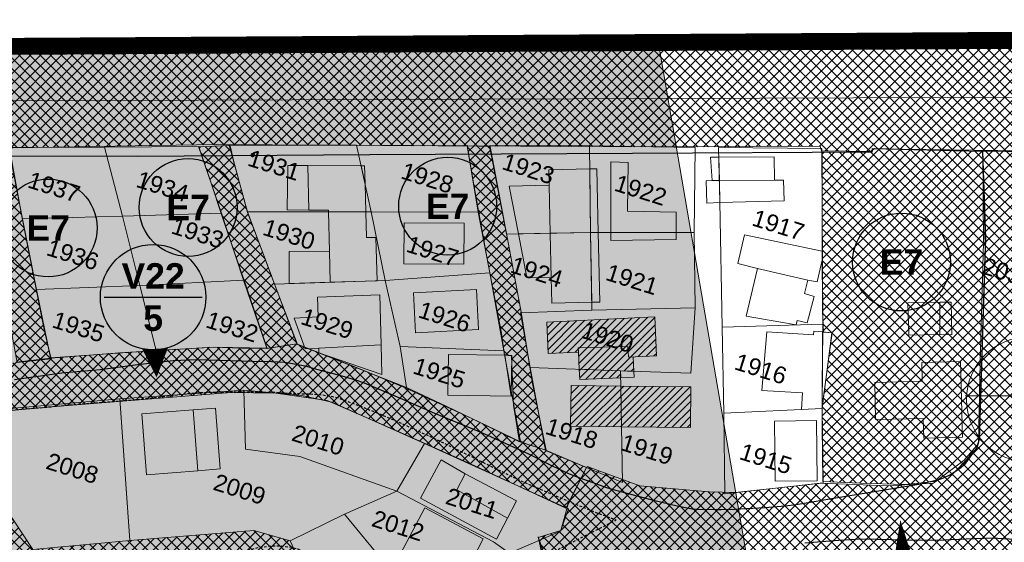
# Model space of a CAD drawing. Header units: metres. Extents: x 578835 to 593571, y 248557 to 255108.
# Tile 244 of 251: x 593023 to 593140, y 254190 to 254252. Entities that reach past the tile are written whole.
import ezdxf

# ---------------------------------------------------------------- set-up
doc = ezdxf.new("R2010")
doc.units = ezdxf.units.M
for name, pattern in [('CACHE2', [4.7625, 3.175, -1.5875]), ('CHEMIN', [0.5, 0.3, -0.2]), ('DETAIL', [0.2, 0.1, -0.1])]:
    doc.linetypes.add(name, pattern=pattern)
doc.layers.get('0').update_dxf_attribs({"lineweight": 5})
for name, color, linetype, lineweight in [('Zoom_Bâti', 251, 'Continuous', 5), ('Zoom_Bâti hachures', 250, 'Continuous', 5), ('Zoom_cadastre complet', 7, 'Continuous', 5), ('Zoom_cadastre texte', 7, 'Continuous', 5), ('Zoom_ER cercle', 192, 'Continuous', 25), ('Zoom_ER contour', 172, 'Continuous', 20), ('Zoom_ER hachures', 192, 'Continuous', 18), ('Zoom_ER numero', 172, 'Continuous', 20), ('Zoom_ER tracé', 192, 'Continuous', 18), ('Zoom_PPRI modéré', 5, 'Continuous', 18)]:
    doc.layers.add(name, color=color, linetype=linetype, lineweight=lineweight)
doc.layers.add('Zoom_PLU', color=7, linetype='CACHE2')
doc.layers.add('Zoom_Voirie', color=252, linetype='Continuous')
doc.styles.add('PARCELLE', font='arial.ttf', dxfattribs={"height": 5})
doc.styles.get("Standard").update_dxf_attribs({"font": 'arialbd_0.ttf', "height": 50})
pattern_1 = [(45, (3353.1763, -187.1852), (-0.6187184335, 0.6187184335), []), (135, (3353.1763, -187.1852), (-0.6187184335, -0.6187184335), [])]

# ---------------------------------------------------------------- blocks, each defined once
blk = doc.blocks.new('111')
at = {"linetype": 'DETAIL', "const_width": 0.259}
blk.add_lwpolyline([(-0.13, 0, 1), (0.13, 0, 1)], format="xyb", close=True, dxfattribs=at)

msp = doc.modelspace()

# ---------------------------------------------------------------- hatches: boundary and pattern name
at = {"layer": 'Zoom_Bâti hachures'}
h = msp.add_hatch(dxfattribs=at)
h.set_pattern_fill('ANSI31', color=256, scale=5, style=0)
h.set_pattern_definition([(45, (21085.2544, -2469.16764), (-0.44194173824, 0.44194173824), [])])
h.paths.add_polyline_path([(593098.62, 254212.28), (593095.29, 254212.12), (593095.23, 254213.37), (593089.35, 254213.22), (593089.38, 254212.72), (593085.83, 254212.55), (593085.65, 254216.26), (593098.4, 254216.87)])
h.paths.add_polyline_path([(593095.93, 254210.44), (593094.36, 254210.49), (593089.49, 254210.68), (593089.38, 254212.72), (593089.35, 254213.22), (593095.23, 254213.37), (593095.29, 254212.12), (593095.85, 254212.15)])
h.paths.add_polyline_path([(593089.49, 254210.68), (593089.55, 254209.46), (593094.38, 254209.69), (593094.36, 254210.49)])
h.paths.add_polyline_path([(593094.39, 254208.7), (593088.52, 254208.77), (593088.47, 254203.97), (593094.47, 254203.9)])
h.paths.add_polyline_path([(593094.39, 254208.7), (593094.47, 254203.9), (593102.61, 254203.8), (593102.65, 254208.59)])
at = {"layer": 'Zoom_ER contour'}
h = msp.add_hatch(dxfattribs=at)
h.set_pattern_fill('ANSI37', color=256, scale=7, style=0)
h.set_pattern_definition(pattern_1)
h.paths.add_polyline_path([(592945.66, 254248.41), (592955.15, 254248.48), (592963.71, 254248.53), (592974.36, 254248.63), (592984.91, 254248.88), (592998.51, 254248.72), (593010.33, 254248.98), (593034.87, 254249.26), (593047.42, 254248.85), (593071.5, 254249.34), (593090.1, 254249.27), (593110.21, 254249.54), (593126.92, 254249.68), (593151.87, 254249.81), (593165.63, 254249.68), (593171.07, 254249.68), (593193.4, 254250.08), (593205.48, 254249.55), (593231.84, 254250.09), (593244.99, 254250.09), (593267.66, 254250.29), (593283.84, 254250.36), (593311.28, 254250.09), (593328.06, 254249.95), (593335.17, 254250.16), (593342.81, 254250.17), (593342.89, 254237.92), (593334.25, 254237.71), (593309.34, 254237.38), (593290.14, 254237.38), (593266.79, 254237.17), (593256.93, 254237.1), (593243.7, 254237.1), (593224.79, 254236.56), (593207.54, 254236.63), (593194.78, 254236.7), (593163.99, 254236.56), (593147.41, 254236.43), (593127.62, 254236.69), (593124.4, 254236.76), (593123.86, 254236.42), (593118.09, 254236.49), (593117.95, 254237.03), (593102.04, 254236.96), (593072.79, 254237.09), (593046.68, 254237.23), (593015.35, 254236.75), (593001.65, 254236.82), (592968.52, 254236.75), (592944.43, 254237.02), (592945.43, 254248.16)])
h = msp.add_hatch(dxfattribs=at)
h.set_pattern_fill('ANSI37', color=256, scale=7, style=0)
h.set_pattern_definition(pattern_1)
h.paths.add_polyline_path([(593018.55, 254236.91), (593019.8, 254229.16), (593020.86, 254223.81), (593021.26, 254221.44), (593023.11, 254211.48), (593027.12, 254211.93), (593026.36, 254215.18), (593025.36, 254220.14), (593023.71, 254228.54), (593022.21, 254236.83), (593019.46, 254236.83)])
h = msp.add_hatch(dxfattribs=at)
h.set_pattern_fill('ANSI37', color=256, scale=7, style=0)
h.set_pattern_definition(pattern_1)
h.paths.add_polyline_path([(593048.17, 254237.11), (593044.58, 254236.97), (593045.7, 254233.61), (593047.61, 254227.93), (593050.22, 254220.28), (593052.65, 254213.15), (593056.15, 254213.71), (593054.65, 254217.72), (593051.85, 254225.18), (593050.32, 254229.23), (593048.68, 254235.34), (593048.31, 254236.92)])
h = msp.add_hatch(dxfattribs=at)
h.set_pattern_fill('ANSI37', color=256, scale=7, style=0)
h.set_pattern_definition(pattern_1)
h.paths.add_polyline_path([(593076.33, 254237.08), (593078.96, 254237.02), (593080.89, 254226.74), (593082.64, 254217.45), (593083.93, 254209.19), (593085.57, 254201.12), (593083.29, 254201.82), (593082.41, 254202.29), (593081.71, 254206.44), (593081.48, 254212.28), (593080.66, 254212.34), (593080.31, 254214.97), (593078.73, 254223.11), (593077.09, 254232.23), (593076.27, 254237.13)])
h = msp.add_hatch(dxfattribs=at)
h.set_pattern_fill('ANSI37', color=256, scale=7, style=0)
h.set_pattern_definition(pattern_1)
h.paths.add_polyline_path([(593137.16, 254236.5), (593145.93, 254236.44), (593147.66, 254220.01), (593148.47, 254210.6), (593149.15, 254201.93), (593154.13, 254196.2), (593162.52, 254196.59), (593170.05, 254197.07), (593174.59, 254197.86), (593185.59, 254201.41), (593186.57, 254196.68), (593186.19, 254191.32), (593184.29, 254185.83), (593181.89, 254187.13), (593169.89, 254190.62), (593163.99, 254190.92), (593154.19, 254189.83), (593145.27, 254189.32), (593131.67, 254188.62), (593119.97, 254188.22), (593103.91, 254188.02), (593093.02, 254187.42), (593086.82, 254184.43), (593084.62, 254190.82), (593087.32, 254191.62), (593088.12, 254194.61), (593090.42, 254199.21), (593096.62, 254196.91), (593104.81, 254196.21), (593107.91, 254196.11), (593118.11, 254197.21), (593125.93, 254196.93), (593131.33, 254197.23), (593134.93, 254199.93), (593136.63, 254201.92), (593136.83, 254211.51), (593137.23, 254225.65), (593137.13, 254236.44), (593141.33, 254236.44), (593142.43, 254236.34)])
h = msp.add_hatch(dxfattribs=at)
h.set_pattern_fill('ANSI37', color=256, scale=7, style=0)
h.set_pattern_definition(pattern_1)
h.paths.add_polyline_path([(593118.13, 254236.35), (593124.06, 254236.35), (593124.16, 254236.74), (593137.08, 254236.42), (593137.29, 254230.14), (593137.4, 254225.18), (593137.12, 254216.61), (593137.03, 254212.31), (593136.83, 254206.82), (593136.73, 254203.36), (593136.73, 254202.61), (593136.63, 254202.16), (593136.43, 254201.37), (593135.78, 254200.72), (593134.83, 254199.32), (593133.33, 254198.17), (593131.44, 254197.42), (593127.94, 254197.08), (593122.6, 254197.23), (593118.26, 254197.42), (593118.16, 254203.91), (593118.16, 254206.3), (593119.36, 254214.98), (593118.31, 254215.08), (593118.21, 254217.54), (593118.16, 254224.9), (593118.16, 254236.32)])
h = msp.add_hatch(dxfattribs=at)
h.set_pattern_fill('ANSI37', color=256, scale=7, style=0)
h.set_pattern_definition(pattern_1)
h.paths.add_polyline_path([(593090.36, 254199.07), (593085.43, 254201.17), (593082.35, 254202.15), (593076.73, 254204.91), (593069.02, 254208.45), (593063.78, 254210.67), (593056.09, 254213.68), (593052.5, 254213.14), (593049.61, 254213.17), (593046.25, 254213.31), (593035.22, 254212.64), (593027.06, 254211.98), (593023, 254211.53), (593013.88, 254209.75), (593005.88, 254208.07), (593002.04, 254207.25), (592997.76, 254204.35), (592995.06, 254202.63), (592990.2, 254198), (592985.96, 254193.98), (592982.22, 254189.82), (592979.64, 254186.45), (592978.05, 254184.36), (592977.28, 254183.04), (592976.46, 254181.58), (592973.76, 254177.64), (592972.64, 254175.96), (592972.33, 254175.42), (592971.37, 254172.51), (592970.1, 254167.62), (592968.57, 254161.42), (592966.21, 254152.67), (592965.8, 254151.02), (592965.55, 254151.02), (592965.29, 254149.82), (592965.17, 254147.63), (592964.65, 254143.5), (592963.99, 254137.82), (592963.57, 254135.06), (592962.84, 254131.09), (592961.6, 254124.3), (592961.64, 254120.65), (592961.41, 254116.53), (592961.19, 254111.01), (592961.19, 254107.71), (592962.08, 254102.69), (592962.88, 254100.51), (592963.77, 254099.28), (592969.04, 254094.64), (592974.83, 254089.44), (592976.07, 254088.65), (592977.37, 254087.6), (592977.53, 254087.6), (592984.78, 254082.81), (592991.62, 254078.06), (592991.81, 254078.32), (592993.81, 254077.08), (592994.38, 254076.25), (592999.05, 254074.1), (593003.06, 254071.81), (593016.83, 254064.9), (593016.87, 254064.62), (593019.92, 254063.25), (593020.27, 254063.32), (593023.89, 254061.79), (593033.31, 254057.71), (593036.94, 254056.03), (593040.72, 254054.95), (593046.43, 254055.11), (593049.61, 254055.14), (593051.58, 254055.42), (593056.5, 254056.47), (593062.03, 254058.5), (593064.98, 254060.31), (593073, 254066.04), (593075.51, 254068.52), (593078.91, 254071.92), (593082.35, 254075.52), (593083.46, 254077.52), (593084.07, 254080.22), (593083.91, 254083.42), (593083.34, 254087.51), (593082.1, 254090.97), (593080.35, 254093.29), (593079.97, 254095.57), (593078.85, 254097.28), (593071.52, 254105.38), (593063.09, 254116.67), (593060.01, 254120.99), (593056.68, 254127.91), (593055.52, 254130.98), (593053.38, 254137), (593052.23, 254142.64), (593052.5, 254146.94), (593053.63, 254151.76), (593056.1, 254156.9), (593058.93, 254161.42), (593061.48, 254165.37), (593064.98, 254170.83), (593065.73, 254171.77), (593070.91, 254176.16), (593073.79, 254178.1), (593081.2, 254182.08), (593086.71, 254184.43), (593086.24, 254186.3), (593084.64, 254190.9), (593085.16, 254188.55), (593079.97, 254185.8), (593077.13, 254183.74), (593072.24, 254180.08), (593070.06, 254179.14), (593067.26, 254177.95), (593059.41, 254173.22), (593055.14, 254166.95), (593050.23, 254158.43), (593048.38, 254154.65), (593047, 254151.39), (593046.76, 254146.24), (593046.6, 254140.62), (593048.29, 254136.19), (593050.39, 254129.07), (593053.69, 254121.51), (593057.87, 254114.76), (593066.09, 254104.91), (593074.54, 254094.69), (593077.36, 254090.99), (593077.04, 254088.7), (593078.73, 254084.92), (593078.57, 254081.54), (593076.4, 254078.49), (593076.56, 254077.12), (593072.7, 254073.87), (593065.05, 254067.52), (593061.43, 254065.26), (593058.61, 254063.17), (593052.98, 254061.64), (593044.61, 254060.12), (593041.04, 254061), (593034.44, 254063.01), (593025.67, 254067.03), (593020.68, 254069.37), (593009.14, 254075.01), (593002.86, 254077.91), (592994.01, 254082.81), (592987.81, 254087.08), (592977.63, 254093.77), (592971.03, 254098.76), (592969.34, 254102.05), (592967.89, 254105.35), (592967.01, 254107.93), (592966.85, 254114.65), (592968.29, 254125.67), (592969.42, 254136.12), (592971.67, 254148.66), (592972.48, 254155.09), (592974.25, 254163.53), (592977.47, 254171.09), (592983.67, 254181.28), (592989.54, 254188.92), (592997.27, 254197.21), (593000.89, 254200.18), (593009.75, 254203.96), (593014.53, 254204.89), (593024.27, 254206.02), (593048.34, 254207.95), (593053.65, 254207.87), (593059.73, 254206.98), (593068.02, 254203.36), (593076.63, 254199.5), (593087.9, 254194.28)])
at = {"layer": 'Zoom_ER hachures'}
h = msp.add_hatch(dxfattribs=at)
h.set_pattern_fill('ANSI37', color=256, scale=7, style=0)
h.set_pattern_definition(pattern_1)
h.paths.add_polyline_path([(593016.93, 254205.59), (593015.88, 254203.13), (593024.98, 254189.38), (593036.44, 254190.45), (593051.07, 254191.64), (593055.34, 254190.43), (593061.78, 254176.54), (593059.52, 254173.73), (593053.82, 254186.78), (593051.06, 254186.24), (593049.93, 254185.24), (593049.24, 254184.15), (593045.21, 254178.19), (593040.16, 254171.11), (593050.15, 254158.7), (593049.15, 254156.44), (593048.87, 254155.8), (593041.85, 254164.12), (593042.22, 254164.52), (593039.29, 254167.15), (593037.79, 254168.92), (593029.08, 254159.59), (593024.39, 254154.94), (593025.16, 254149.02), (593027.08, 254134.79), (593037.86, 254137.97), (593046.98, 254140.2), (593047.39, 254138.75), (593048.06, 254136.18), (593028.99, 254129.62), (593039.62, 254110.11), (593041.72, 254111.88), (593050.03, 254118.87), (593053.6, 254121.88), (593055.22, 254119.15), (593056.76, 254116.57), (593057.73, 254114.95), (593039.51, 254106.5), (593047.73, 254088.26), (593076.87, 254088.89), (593077.73, 254086.91), (593078.64, 254084.83), (593048.72, 254084.81), (593045.68, 254074.98), (593042.46, 254064.03), (593044.56, 254059.99), (593038.24, 254061.82), (593034.34, 254063.05), (593038.3, 254064.52), (593045.47, 254089.84), (593033.27, 254091.63), (593019.91, 254094.85), (593008.96, 254075.02), (593005.86, 254076.53), (593011.36, 254086.84), (593012.53, 254086.16), (593017.12, 254093.82), (593016.46, 254094.46), (593016.78, 254094.99), (593016.12, 254095.62), (593016.24, 254095.83), (593011.06, 254101.36), (593002.38, 254117.04), (592969.39, 254102.2), (592967.53, 254104.3), (593000.02, 254118.95), (592998.74, 254121.5), (592996.92, 254131.85), (592995.22, 254142.61), (592981.91, 254142.96), (592969.3, 254141.71), (592970.35, 254144.17), (592983.07, 254146.43), (592996.07, 254145.31), (592999.04, 254156.72), (593005.98, 254168.8), (593021.25, 254187.51), (593009.91, 254203.87), (593009.7, 254204.16), (593013.74, 254204.96)])
at = {"layer": 'Zoom_PPRI modéré'}
h = msp.add_hatch(dxfattribs=at)
h.set_pattern_fill('ANSI36', color=152, scale=12, style=0)
h.set_pattern_definition([(45, (3353.1763, -187.1852), (0.795495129, 2.9168154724), [3.75, -0.75, 0, -0.75])])
h.paths.add_polyline_path([(593114.2, 254035.53), (592998.31, 254032.23), (592995.38, 254051.02), (592923.24, 254047.92), (592928.44, 254248.08), (592928.44, 254248.08), (593098.91, 254248.4), (593098.8, 254249.41), (593110.77, 254179.76), (593132.12, 254128.47), (593136.98, 254082.37), (593122.22, 254043.36)])

# ---------------------------------------------------------------- linework, layer by layer
at = {"layer": 'Zoom_Bâti', "flags": 128}
for points in [[(593093.23, 254226.85), (593093.21, 254235.18), (593095.27, 254235.1), (593095.2, 254229.35), (593100.92, 254229.26), (593100.93, 254226.85)], [(593106.03, 254232.99), (593105.95, 254235.76), (593105, 254235.76), (593105.17, 254232.98)], [(593106.03, 254232.99), (593105.95, 254235.76), (593112.49, 254235.8), (593112.55, 254233.02)], [(593057.43, 254234.75), (593055.06, 254234.76), (593054.98, 254229.54), (593057.56, 254229.5)], [(593057.56, 254229.5), (593057.43, 254234.75), (593063.72, 254234.72), (593064.19, 254232.59), (593064.28, 254229.29), (593059.87, 254229.29), (593059.86, 254229.48)], [(593064.19, 254232.59), (593063.72, 254234.72), (593064.13, 254234.71)], [(593086.06, 254226.75), (593085.94, 254232.43), (593085.9, 254234.25), (593090.72, 254234.36), (593090.82, 254226.85)], [(593090.82, 254226.85), (593090.72, 254234.36), (593091.56, 254234.38), (593091.72, 254226.85)], [(593104.47, 254232.94), (593105.17, 254232.98), (593106.03, 254232.99), (593106.09, 254230.38), (593104.56, 254230.33)], [(593106.09, 254230.38), (593106.03, 254232.99), (593112.55, 254233.02), (593113.59, 254233.03), (593113.68, 254230.59)], [(593086.06, 254226.75), (593082.32, 254226.67), (593081.23, 254232.31), (593085.94, 254232.43)], [(593059.87, 254229.29), (593059.98, 254224.63), (593060.07, 254220.96), (593065.63, 254221.13), (593065.48, 254226.26), (593064.37, 254226.25), (593064.28, 254229.29)], [(593075.89, 254227.96), (593068.8, 254228), (593068.77, 254223.16), (593075.85, 254223.12)], [(593086.06, 254226.75), (593082.32, 254226.67), (593083.31, 254221.53), (593086.18, 254221.5)], [(593086.24, 254218.51), (593086.18, 254221.5), (593086.06, 254226.75), (593090.82, 254226.85), (593090.97, 254218.61)], [(593090.97, 254218.61), (593090.82, 254226.85), (593091.72, 254226.85), (593091.91, 254218.63)], [(593093.23, 254226.85), (593100.93, 254226.85), (593100.93, 254226.02), (593093.23, 254225.91)], [(593118.18, 254223.58), (593118.18, 254224.65), (593109.01, 254226.57), (593108.2, 254223.19), (593110.54, 254222.61), (593116.49, 254221.23), (593117.57, 254221)], [(593059.98, 254224.63), (593055.24, 254224.61), (593055.23, 254220.81), (593060.07, 254220.96)], [(593077.6, 254215.37), (593077.35, 254220.12), (593069.91, 254219.73), (593070.16, 254214.98)], [(593065.94, 254219.48), (593058.58, 254219.2), (593058.64, 254216.88), (593055.84, 254216.74), (593057.14, 254213.1), (593058.74, 254213.18), (593066.08, 254213.57)], [(593132.06, 254218.61), (593128.28, 254218.52), (593128.4, 254214.71), (593132.06, 254214.78)], [(593133.38, 254218.61), (593132.06, 254218.61), (593132.06, 254214.78), (593133.47, 254214.76)], [(593111.06, 254208.17), (593111.63, 254215.11), (593117.15, 254214.75), (593117.19, 254215.2), (593118.22, 254215.11), (593118.17, 254206.06), (593115.71, 254205.92), (593115.83, 254207.89)], [(593066.08, 254213.57), (593058.74, 254213.18), (593058.72, 254212.64), (593066.16, 254210.06)], [(593080.68, 254212.34), (593081.44, 254207.5), (593073.96, 254207.63), (593074.05, 254212.45)], [(593043.88, 254205.88), (593044.45, 254198.7), (593047.09, 254198.91), (593046.52, 254206.09)], [(593044.45, 254198.7), (593038.39, 254198.21), (593037.82, 254205.4), (593043.88, 254205.88)], [(593117.5, 254204.62), (593112.54, 254204.57), (593112.61, 254197.46), (593117.57, 254197.51)], [(593073.17, 254199.97), (593070.75, 254195.45), (593079.73, 254190.62), (593081.01, 254193.09), (593075.03, 254196.43), (593076.03, 254198.34)], [(593076.03, 254198.34), (593075.03, 254196.43), (593081.01, 254193.09), (593082.07, 254195.12)], [(593071.26, 254194.33), (593078.14, 254190.63), (593074.98, 254184.56), (593073.56, 254185.08), (593073.13, 254184.11), (593070.58, 254185.44), (593071.12, 254186.41), (593068.07, 254188.27), (593071.26, 254194.33)]]:
    msp.add_lwpolyline(points, close=True, dxfattribs=at)
at = {"layer": 'Zoom_Bâti'}
msp.add_lwpolyline([(593117.22, 254219.3), (593116.39, 254216.16), (593115.22, 254216.43), (593115.09, 254215.92), (593109.18, 254216.95), (593110.54, 254222.61), (593116.49, 254221.23), (593116.08, 254219.62), (593117.22, 254219.3)], dxfattribs=at)
at = {"layer": 'Zoom_Bâti', "linetype": 'Continuous', "flags": 128}
msp.add_lwpolyline([(593130.16, 254202.54), (593130.1, 254204.86), (593124.48, 254204.73), (593124.37, 254209.14), (593129.98, 254209.29), (593129.92, 254211.47), (593134.49, 254211.6), (593134.74, 254202.66)], close=True, dxfattribs=at)
at = {"layer": 'Zoom_cadastre complet'}
for points in [[(593425.02, 254243.95), (593342.83, 254243.53), (592945.07, 254242.12), (592945.65, 254248.38), (592956.57, 254248.57), (593006, 254248.86), (593038.62, 254249.01), (593069.24, 254249.12), (593095.76, 254249.39), (593119.57, 254249.54), (593178.82, 254250.04), (593215.66, 254249.77), (593252.77, 254250), (593286.06, 254250.16), (593287.83, 254250.43), (593291.27, 254250.45), (593292.03, 254249.68), (593319.9, 254250.2), (593345.31, 254250.19)], [(592945.07, 254242.12), (593342.83, 254243.53)]]:
    msp.add_lwpolyline(points, dxfattribs=at)
for points in [[(593023.76, 254228.45), (593022.09, 254236.9), (593033.43, 254236.94), (593035.54, 254228.77)], [(593035.54, 254228.77), (593033.43, 254236.94), (593044.53, 254237.01), (593047.24, 254229.12)], [(593050.32, 254229.27), (593048.16, 254237.16), (593063.18, 254237.16), (593064.92, 254229.29)], [(593063.18, 254237.16), (593076.24, 254237.09), (593077.56, 254229.25), (593064.92, 254229.29)], [(593080.9, 254226.64), (593078.88, 254237.09), (593090.68, 254237.07), (593090.82, 254226.85)], [(593090.68, 254237.07), (593103.17, 254236.9), (593103.04, 254226.85), (593090.82, 254226.85)], [(593118.23, 254216.01), (593106.36, 254215.68), (593106.09, 254230.46), (593105.92, 254236.91), (593118.11, 254236.78)], [(593053.49, 254220.75), (593050.32, 254229.27), (593064.92, 254229.29), (593066.58, 254221.16)], [(593066.58, 254221.16), (593064.92, 254229.29), (593077.56, 254229.25), (593078.92, 254222.07)], [(593025.4, 254220.1), (593023.76, 254228.45), (593035.54, 254228.77), (593037.61, 254220.58)], [(593035.54, 254228.77), (593047.24, 254229.12), (593049.86, 254221.23), (593037.61, 254220.58)], [(593090.98, 254217.66), (593090.82, 254226.85), (593103.04, 254226.85), (593103.17, 254217.94)], [(593037.61, 254220.58), (593049.86, 254221.23), (593052.58, 254213.19), (593046.51, 254213.3), (593039.54, 254212.9)], [(593069.09, 254208.55), (593056.21, 254213.63), (593053.49, 254220.75), (593066.58, 254221.16), (593068.33, 254213.36)], [(593066.58, 254221.16), (593078.92, 254222.07), (593080.58, 254212.88), (593068.33, 254213.36)], [(593039.54, 254212.9), (593027.05, 254212.04), (593025.4, 254220.1), (593037.61, 254220.58)], [(593082.56, 254217.37), (593090.98, 254217.66), (593103.17, 254217.94), (593102.67, 254210.21), (593094.36, 254210.49), (593083.68, 254210.89)], [(593106.54, 254205.48), (593106.36, 254215.68), (593118.23, 254216.01), (593118.17, 254206.06)], [(593068.33, 254213.36), (593080.58, 254212.88), (593082.53, 254202.1), (593073.84, 254206.3), (593069.09, 254208.55)], [(593083.68, 254210.89), (593094.36, 254210.49), (593094.59, 254197.29), (593085.51, 254201.08)], [(593094.36, 254210.49), (593094.59, 254197.29), (593085.51, 254201.08), (593083.68, 254210.89)], [(593036.44, 254190.45), (593024.98, 254189.38), (593015.88, 254203.13), (593016.93, 254205.59), (593035.24, 254207.21)], [(593055.34, 254190.43), (593051.07, 254191.64), (593036.44, 254190.45), (593035.24, 254207.21), (593049.88, 254208.21), (593050.08, 254201.26), (593056.51, 254200.37), (593067.95, 254196.27), (593061.75, 254193.56)], [(593049.88, 254208.21), (593056.72, 254207.6), (593060.26, 254206.81), (593071.22, 254201.9), (593067.95, 254196.27), (593056.51, 254200.37), (593050.08, 254201.26)], [(593118.17, 254206.06), (593118.27, 254197.28), (593106.68, 254195.97), (593106.54, 254205.48)], [(593081.26, 254188.97), (593079.35, 254190.3), (593067.95, 254196.27), (593071.22, 254201.9), (593088.2, 254194.18), (593087.28, 254191.55)], [(593070.91, 254182.47), (593061.75, 254193.56), (593067.95, 254196.27), (593079.35, 254190.3), (593081.26, 254188.97)], [(593070.91, 254182.47), (593061.78, 254176.54), (593055.34, 254190.43), (593061.75, 254193.56)]]:
    msp.add_lwpolyline(points, close=True, dxfattribs=at)
at = {"layer": 'Zoom_cadastre complet', "linetype": 'Continuous', "flags": 128}
msp.add_lwpolyline([(593098.62, 254212.28), (593095.29, 254212.12), (593095.23, 254213.37), (593089.35, 254213.22), (593089.38, 254212.72), (593085.83, 254212.55), (593085.65, 254216.26), (593098.4, 254216.87)], close=True, dxfattribs=at)
at = {"layer": 'Zoom_cadastre complet', "flags": 128}
for points in [[(593118.22, 254215.11), (593119.32, 254215.01), (593118.17, 254206.06)], [(593095.93, 254210.44), (593094.36, 254210.49), (593089.49, 254210.68), (593089.38, 254212.72), (593089.35, 254213.22), (593095.23, 254213.37), (593095.29, 254212.12), (593095.85, 254212.15)], [(593080.68, 254212.34), (593081.44, 254207.5), (593081.53, 254212.32)], [(593089.49, 254210.68), (593089.55, 254209.46), (593094.38, 254209.69), (593094.36, 254210.49)], [(593094.36, 254210.49), (593094.38, 254209.69), (593095.97, 254209.77), (593095.93, 254210.44)], [(593094.39, 254208.7), (593088.52, 254208.77), (593088.47, 254203.97), (593094.47, 254203.9)], [(593094.39, 254208.7), (593094.47, 254203.9), (593102.61, 254203.8), (593102.65, 254208.59)]]:
    msp.add_lwpolyline(points, close=True, dxfattribs=at)
at = {"layer": 'Zoom_ER cercle'}
msp.add_lwpolyline([(593033.39, 254219.2), (593044.95, 254219.2)], dxfattribs=at)
at = {"layer": 'Zoom_ER cercle', "ltscale": 0.4}
for centre, radius in [((593043.3, 254229.8), 5.78), ((593073.95, 254229.95), 5.78), ((593026.78, 254227.38), 5.78), ((593127.53, 254223.36), 5.78), ((593039.17, 254219.2), 6.23)]:
    msp.add_circle(centre, radius, dxfattribs=at)
at = {"layer": 'Zoom_ER contour'}
for points in [[(593010.33, 254248.98), (593034.87, 254249.26), (593047.42, 254248.85), (593071.5, 254249.34), (593090.1, 254249.27), (593110.21, 254249.54), (593126.92, 254249.68), (593151.87, 254249.81)], [(593147.41, 254236.43), (593127.62, 254236.69), (593124.4, 254236.76), (593123.86, 254236.42), (593118.09, 254236.49), (593117.95, 254237.03), (593102.04, 254236.96), (593072.79, 254237.09), (593046.68, 254237.23), (593015.35, 254236.75)], [(593145.27, 254189.32), (593131.67, 254188.62), (593119.97, 254188.22), (593103.91, 254188.02), (593093.02, 254187.42), (593086.82, 254184.43), (593084.62, 254190.82), (593087.32, 254191.62), (593088.12, 254194.61), (593090.42, 254199.21), (593096.62, 254196.91), (593104.81, 254196.21), (593107.91, 254196.11), (593118.11, 254197.21), (593125.93, 254196.93), (593131.33, 254197.23), (593134.93, 254199.93), (593136.63, 254201.92), (593136.83, 254211.51), (593137.23, 254225.65), (593137.13, 254236.44), (593141.33, 254236.44)], [(593142.43, 254236.34), (593137.16, 254236.5), (593145.93, 254236.44)], [(593014.53, 254204.89), (593024.27, 254206.02), (593048.34, 254207.95), (593053.65, 254207.87), (593059.73, 254206.98), (593068.02, 254203.36), (593076.63, 254199.5), (593087.9, 254194.28), (593090.36, 254199.07), (593085.43, 254201.17), (593082.35, 254202.15), (593076.73, 254204.91), (593069.02, 254208.45), (593063.78, 254210.67), (593056.09, 254213.68), (593052.5, 254213.14), (593049.61, 254213.17), (593046.25, 254213.31), (593035.22, 254212.64), (593027.06, 254211.98), (593023, 254211.53)], [(593086.24, 254186.3), (593084.64, 254190.9), (593085.16, 254188.55)]]:
    msp.add_lwpolyline(points, dxfattribs=at)
for points in [[(593018.55, 254236.91), (593019.8, 254229.16), (593020.86, 254223.81), (593021.26, 254221.44), (593023.11, 254211.48), (593027.12, 254211.93), (593026.36, 254215.18), (593025.36, 254220.14), (593023.71, 254228.54), (593022.21, 254236.83), (593019.46, 254236.83)], [(593048.17, 254237.11), (593044.58, 254236.97), (593045.7, 254233.61), (593047.61, 254227.93), (593050.22, 254220.28), (593052.65, 254213.15), (593056.15, 254213.71), (593054.65, 254217.72), (593051.85, 254225.18), (593050.32, 254229.23), (593048.68, 254235.34), (593048.31, 254236.92)], [(593076.33, 254237.08), (593078.96, 254237.02), (593080.89, 254226.74), (593082.64, 254217.45), (593083.93, 254209.19), (593085.57, 254201.12), (593083.29, 254201.82), (593082.41, 254202.29), (593081.71, 254206.44), (593081.48, 254212.28), (593080.66, 254212.34), (593080.31, 254214.97), (593078.73, 254223.11), (593077.09, 254232.23), (593076.27, 254237.13)], [(593118.13, 254236.35), (593124.06, 254236.35), (593124.16, 254236.74), (593137.08, 254236.42), (593137.29, 254230.14), (593137.4, 254225.18), (593137.12, 254216.61), (593137.03, 254212.31), (593136.83, 254206.82), (593136.73, 254203.36), (593136.73, 254202.61), (593136.63, 254202.16), (593136.43, 254201.37), (593135.78, 254200.72), (593134.83, 254199.32), (593133.33, 254198.17), (593131.44, 254197.42), (593127.94, 254197.08), (593122.6, 254197.23), (593118.26, 254197.42), (593118.16, 254203.91), (593118.16, 254206.3), (593119.36, 254214.98), (593118.31, 254215.08), (593118.21, 254217.54), (593118.16, 254224.9), (593118.16, 254236.32)]]:
    msp.add_lwpolyline(points, close=True, dxfattribs=at)
at = {"layer": 'Zoom_ER numero', "color": 192, "ltscale": 3}
msp.add_line((593135.04, 254207.54), (593150.1, 254207.54), dxfattribs=at)
msp.add_circle((593142.61, 254207.12), 7.4, dxfattribs=at)
at = {"layer": 'Zoom_ER tracé'}
for points in [[(593039.58, 254209.72, 0, 3, 0), (593039.41, 254213.1, 0, 0, 0)], [(593127.4, 254192.88, 0, 3, 0), (593127.88, 254186.56, 0, 0, 0)]]:
    msp.add_lwpolyline(points, format="xyseb", dxfattribs=at)
for points in [[(593081.26, 254188.97), (593087.28, 254191.55), (593088.2, 254194.18), (593088.2, 254194.18), (593071.22, 254201.9), (593060.26, 254206.81), (593056.72, 254207.6), (593049.88, 254208.21), (593035.23, 254207.21), (593016.93, 254205.59)], [(593015.88, 254203.13), (593024.98, 254189.38), (593036.44, 254190.45), (593051.07, 254191.64), (593055.34, 254190.43), (593061.78, 254176.54)]]:
    msp.add_lwpolyline(points, dxfattribs=at)
at = {"layer": 'Zoom_PLU', "ltscale": 0.7, "const_width": 2}
msp.add_lwpolyline([(593425.35, 254251), (593425.35, 254251), (593425.38, 254211.23), (593424.05, 254137.62), (593341.72, 254136.76), (593341.09, 254047.28), (593341.09, 254047.28), (592938.42, 254040.06), (592937.58, 254145.16), (592945.65, 254248.38), (592945.65, 254248.38), (592945.65, 254248.38), (593150.21, 254249.61), (593342.41, 254250)], dxfattribs=at)
at = {"layer": 'Zoom_PPRI modéré', "color": 152}
msp.add_lwpolyline([(593114.2, 254035.53), (592998.31, 254032.23), (592995.38, 254051.02), (592923.24, 254047.92), (592928.44, 254248.08), (592928.44, 254248.08), (592928.44, 254248.08), (592928.44, 254248.08), (593098.91, 254248.4), (593098.8, 254249.41), (593110.77, 254179.76), (593132.12, 254128.47), (593136.98, 254082.37), (593122.22, 254043.36)], close=True, dxfattribs=at)
at = {"layer": 'Zoom_Voirie'}
for points in [[(593178.82, 254250.04), (593119.57, 254249.54), (593095.76, 254249.39), (593069.24, 254249.12), (593038.62, 254249.01), (593006, 254248.86), (592956.57, 254248.57), (592945.65, 254248.38), (592928.42, 254249.24), (592945.65, 254248.38), (592928.42, 254249.24), (592923.99, 254161.64), (592922.71, 254113.46)], [(593020.14, 254235.89), (593037.35, 254235.87), (593064.77, 254236.07), (593095.77, 254236.23), (593124.09, 254236.39), (593124.11, 254236.79), (593137.09, 254236.44), (593137.46, 254226.13), (593136.72, 254202.44), (593136.45, 254201.54), (593136.34, 254201.33), (593134.96, 254199.42), (593134.53, 254199.02), (593133.51, 254198.31), (593132.38, 254197.77), (593131.79, 254197.57), (593129.59, 254197.06), (593126.23, 254196.53), (593120.25, 254195.52), (593115.09, 254194.68), (593113.8, 254194.51), (593111.41, 254194.31), (593107.81, 254194.11), (593106.25, 254194.07), (593105.86, 254194.07), (593103.42, 254194.1), (593102.82, 254194.17), (593101.04, 254194.49), (593098.4, 254195.13), (593093.98, 254196.31), (593092.88, 254196.65), (593089.17, 254197.96), (593088.27, 254198.33), (593086.33, 254199.25), (593083.45, 254200.69), (593078.7, 254202.84), (593077.51, 254203.36), (593072.44, 254205.47), (593068.01, 254207.4), (593064.11, 254209.03), (593063.12, 254209.39), (593061.22, 254209.96), (593058.35, 254210.71), (593057.33, 254211.03), (593055.19, 254211.42), (593054.64, 254211.48), (593053.15, 254211.56), (593050.91, 254211.6), (593044.28, 254211.8), (593041.52, 254211.67), (593040.83, 254211.61), (593037.31, 254211.19), (593032.93, 254210.61), (593028.4, 254210.23), (593023.91, 254209.61), (593022.79, 254209.44)], [(593116.14, 254190.19), (593120.09, 254190.49), (593122.73, 254190.64), (593128.13, 254190.51), (593131.32, 254190.49), (593132.55, 254190.53), (593135.19, 254190.63), (593138.24, 254190.75), (593140.91, 254190.62)]]:
    msp.add_lwpolyline(points, dxfattribs=at)
at = {"layer": 'Zoom_Voirie', "linetype": 'CHEMIN', "flags": 128}
msp.add_lwpolyline([(593060.99, 254207.29), (593060.61, 254207.38), (593059.06, 254207.64), (593058.17, 254207.71), (593055.76, 254207.79), (593053.43, 254207.94), (593050.29, 254207.97), (593047.71, 254207.96), (593047.02, 254207.96), (593044.28, 254207.88), (593043.65, 254207.83), (593041.13, 254207.53), (593038.46, 254207.19), (593035.13, 254206.89), (593030.07, 254206.52), (593025.76, 254206.08), (593021.58, 254205.76), (593017.92, 254205.4), (593017.01, 254205.28), (593014.25, 254204.86), (593013.56, 254204.72), (593009.91, 254203.87), (593009, 254203.61), (593006.04, 254202.64), (593005.32, 254202.34), (593003.97, 254201.68), (593002.03, 254200.55), (592999.35, 254198.8), (592998.71, 254198.32), (592997.16, 254197.01), (592994.9, 254194.95), (592992.23, 254192.55), (592991.61, 254191.9), (592990.46, 254190.49), (592988.85, 254188.28), (592986.81, 254185.62), (592984.33, 254182.19), (592982.56, 254179.59), (592982.13, 254178.94), (592980.37, 254176.12), (592979.94, 254175.41), (592978.47, 254172.9), (592978.13, 254172.26), (592976.64, 254169.1), (592976.29, 254168.3), (592975.07, 254165.57), (592974.81, 254164.87), (592973.75, 254161.49), (592973.53, 254160.64), (592973.18, 254159.05), (592972.76, 254156.64), (592972.3, 254153.31), (592972.19, 254152.47), (592971.42, 254147.21), (592970.69, 254142.38), (592969.76, 254137.4), (592969.05, 254132.21), (592968.88, 254130.91), (592968.05, 254124.67), (592967.41, 254119.61), (592966.91, 254115.72), (592966.84, 254114.75), (592966.79, 254112.71), (592966.85, 254109.66), (592966.93, 254107.83), (592966.99, 254107.38), (592967.66, 254104.24), (593007.11, 254122.18), (593007.11, 254122.18), (593008.45, 254122.75), (593013.77, 254125.09), (593015.52, 254125.82), (593017.24, 254126.6), (593018.04, 254127.09), (593018.6, 254127.5), (593019.59, 254128.45), (593020, 254129), (593020.32, 254129.6), (593020.52, 254130.24), (593020.59, 254132.95), (593020.58, 254133.92), (593020.39, 254137.81), (593020.11, 254142.81), (593020.08, 254143.49), (593019.99, 254146.2), (593020.03, 254148.37), (593020.25, 254152.62), (593020.27, 254154.32), (593020.35, 254156.01), (593020.5, 254156.84), (593020.68, 254157.47), (593021.24, 254158.68), (593021.94, 254159.81), (593022.32, 254160.37), (593023.17, 254161.43), (593024.12, 254162.4), (593024.68, 254162.85), (593027.09, 254164.43), (593028.7, 254165.31), (593030.31, 254166.19), (593031.07, 254166.7), (593031.98, 254167.4), (593033.74, 254168.92), (593035.38, 254170.56), (593036.24, 254171.52), (593039.4, 254175.61), (593040.01, 254176.5), (593042.3, 254180.18), (593043.46, 254182.3), (593044.65, 254184.41), (593045.35, 254185.39), (593046.02, 254186.18), (593047.49, 254187.63), (593048.3, 254188.26), (593049.17, 254188.81), (593049.93, 254189.17), (593051.57, 254189.64), (593053.26, 254189.83), (593054.02, 254189.83), (593055.54, 254189.66), (593056.26, 254189.45), (593056.95, 254189.15), (593057.67, 254188.68), (593058.92, 254187.5), (593060.03, 254186.17), (593060.47, 254185.52), (593061.23, 254184.15), (593061.99, 254182.77), (593062.78, 254181.4), (593063.65, 254180.08), (593064.16, 254179.49), (593064.64, 254179.05), (593065.71, 254178.28), (593066.3, 254178.01), (593066.92, 254177.84), (593067.34, 254177.85), (593068.14, 254178.24), (593068.92, 254178.7), (593070.64, 254179.39), (593071.74, 254179.94), (593072.61, 254180.48), (593075.95, 254182.88), (593078.96, 254185.03), (593081.01, 254186.39), (593081.94, 254186.91), (593085.79, 254188.78), (593090.13, 254191), (593093, 254192.45), (593093.84, 254192.87), (593091.7, 254193.64), (593087.54, 254195.34), (593082.72, 254197.41), (593078.94, 254199.26), (593078, 254199.73), (593072.33, 254202.52), (593071.52, 254202.88), (593069.43, 254203.85), (593066.78, 254205.02), (593064.04, 254206.15)], close=True, dxfattribs=at)

# ---------------------------------------------------------------- block references
at = {"layer": 'Zoom_cadastre complet', "rotation": 342.5128604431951}
msp.add_blockref('111', (593050.93, 254236), dxfattribs=at)

# ---------------------------------------------------------------- texts
at = {"layer": 'Zoom_cadastre texte', "style": 'PARCELLE'}
for s, p in [('1931', (593050.19, 254234.79)), ('1923', (593080.22, 254234.37)), ('1934', (593037.02, 254232.27)), ('1928', (593068.29, 254233.28)), ('1937', (593024.21, 254232.21)), ('1922', (593093.48, 254231.83)), ('1917', (593109.74, 254227.72)), ('1933', (593041.17, 254226.78)), ('1930', (593051.96, 254226.61)), ('1936', (593026.43, 254224.21)), ('1927', (593068.91, 254224.62)), ('1924', (593081.21, 254222.17)), ('2033', (593136.87, 254222.04)), ('1921', (593092.46, 254221.28)), ('1929', (593056.45, 254216.07)), ('1926', (593070.33, 254216.86)), ('1935', (593027.1, 254215.68)), ('1932', (593045.25, 254215.68)), ('1920', (593089.57, 254214.45)), ('1925', (593069.7, 254210.23)), ('1916', (593107.66, 254210.72)), ('2010', (593055.39, 254202.3)), ('1918', (593085.34, 254203.09)), ('1919', (593094.21, 254201.19)), ('1915', (593108.26, 254200.1)), ('2008', (593026.38, 254198.97)), ('2009', (593046.12, 254196.49)), ('2011', (593073.55, 254194.83)), ('2012', (593064.83, 254192.19))]:
    msp.add_text(s, height=2, rotation=342.5129, dxfattribs=at).set_placement(p)
at = {"layer": 'Zoom_ER numero', "ltscale": 0.4, "char_height": 3, "width": 4.8479, "attachment_point": 5}
for s, insert in [('{\\fArial|b1|i0|c0|p34;E7}', (593043.3, 254229.8)), ('{\\fArial|b1|i0|c0|p34;E7}', (593073.95, 254229.95)), ('{\\fArial|b1|i0|c0|p34;E7}', (593026.78, 254227.38)), ('{\\fArial|b1|i0|c0|p34;E7}', (593127.53, 254223.36)), ('{\\fArial|b1|i0|c0|p34;V22\\P5}', (593039.17, 254219.2))]:
    msp.add_mtext(s, dxfattribs=dict(at, insert=insert))

doc.saveas('drawing.dxf')
